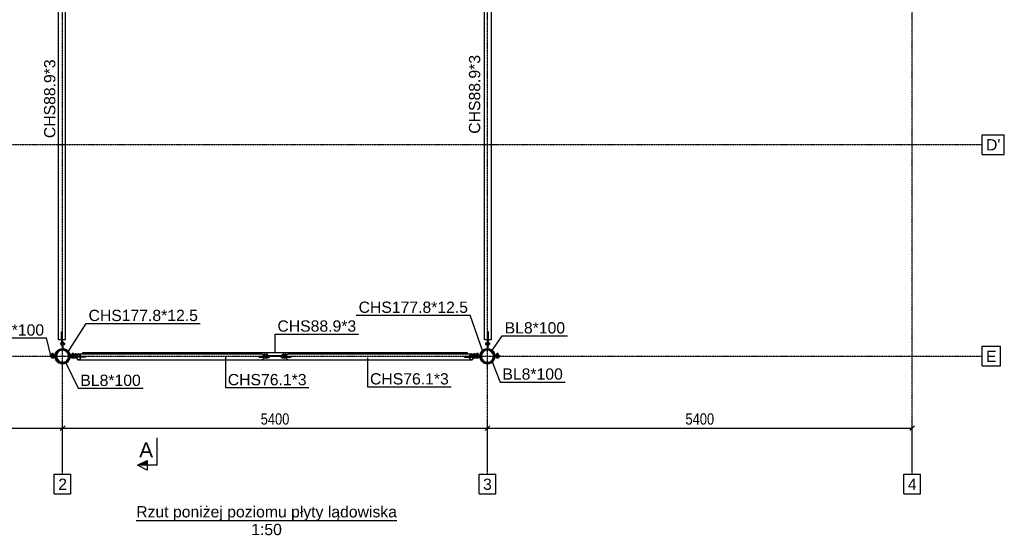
# Model space of a CAD drawing. Header units: millimetres. Extents: x 0 to 142951, y 0 to 27942.
# Tile 42 of 70: x 67802 to 80318, y 222 to 6777. Entities that reach past the tile are written whole.
import ezdxf

# ---------------------------------------------------------------- set-up
doc = ezdxf.new("R2010")
doc.units = ezdxf.units.MM
doc.linetypes.add('DXK_LINE_DOT3', pattern=[5.9187, 2.979, -0.9799, 0.9799, -0.9799])
doc.styles.add('Arial', font='ARIAL.TTF', dxfattribs={"height": 0.2})
doc.styles.add('Arial Narrow', font='ARIALN.TTF', dxfattribs={"height": 0.2})

# ---------------------------------------------------------------- blocks, each defined once
blk = doc.blocks.new('Unknown-11 - 42569')
at = {"color": 5}
blk.add_line((69283, 412), (72597, 412), dxfattribs=at)
at = {"color": 5, "style": 'Arial'}
for s, height, p in [('Rzut poniżej poziomu płyty lądowiska', 143.26, (69283, 450)), ('1:50', 143.3, (70745, 225))]:
    blk.add_text(s, height=height, dxfattribs=at).set_placement(p)
blk = doc.blocks.new('Part-43388 - 42569')
at = {"color": 7}
for p, q in [((73711, 2708), (73711, 8292)), ((73751, 8292), (73711, 8292)), ((73751, 8191), (73751, 8292)), ((73760, 8191), (73760, 8292)), ((73800, 8292), (73760, 8292)), ((73800, 2708), (73800, 8292)), ((73751, 8191), (73760, 8191)), ((73751, 2708), (73751, 2809)), ((73760, 2809), (73751, 2809)), ((73760, 2708), (73760, 2809)), ((73751, 2708), (73711, 2708)), ((73800, 2708), (73760, 2708))]:
    blk.add_line(p, q, dxfattribs=at)
blk = doc.blocks.new('Bolt-43398 - 42569')
at = {"color": 7}
for p, q in [((68544, 2526), (68537, 2526)), ((68537, 2526), (68537, 2521)), ((68543, 2531), (68559, 2531)), ((68543, 2526), (68543, 2531)), ((68559, 2531), (68559, 2528)), ((68537, 2485), (68537, 2486)), ((68544, 2485), (68544, 2486)), ((68558, 2485), (68558, 2486)), ((68565, 2485), (68565, 2486))]:
    blk.add_line(p, q, dxfattribs=at)
blk = doc.blocks.new('Part-42583 - 42569')
h = blk.add_hatch(color=6)
h.paths.add_polyline_path([(68437, 2500), (68434, 2523), (68425, 2544), (68411, 2563), (68392, 2577), (68371, 2586), (68348, 2589), (68325, 2586), (68303, 2577), (68285, 2563), (68271, 2544), (68262, 2523), (68259, 2500), (68262, 2477), (68271, 2456), (68285, 2437), (68303, 2423), (68325, 2414), (68348, 2411), (68371, 2414), (68392, 2423), (68411, 2437), (68425, 2456), (68434, 2477)])
h.paths.add_polyline_path([(68414, 2462), (68402, 2446), (68386, 2434), (68368, 2426), (68348, 2424), (68328, 2426), (68310, 2434), (68294, 2446), (68282, 2462), (68274, 2480), (68271, 2500), (68274, 2520), (68282, 2538), (68294, 2554), (68310, 2566), (68328, 2574), (68348, 2576), (68368, 2574), (68386, 2566), (68402, 2554), (68414, 2538), (68422, 2520), (68424, 2500), (68422, 2480)])
for radius, start, end in [(88.9, 15, 195), (88.9, 195, 15), (76.4, 165, 345), (76.4, 345, 165)]:
    blk.add_arc((68348, 2500), radius, start, end)
blk = doc.blocks.new('Part-42584 - 42569')
h = blk.add_hatch(color=6)
h.paths.add_polyline_path([(73837, 2500), (73834, 2523), (73825, 2544), (73811, 2563), (73792, 2577), (73771, 2586), (73748, 2589), (73725, 2586), (73703, 2577), (73685, 2563), (73671, 2544), (73662, 2523), (73659, 2500), (73662, 2477), (73671, 2456), (73685, 2437), (73703, 2423), (73725, 2414), (73748, 2411), (73771, 2414), (73792, 2423), (73811, 2437), (73825, 2456), (73834, 2477)])
h.paths.add_polyline_path([(73814, 2462), (73802, 2446), (73786, 2434), (73768, 2426), (73748, 2424), (73728, 2426), (73710, 2434), (73694, 2446), (73682, 2462), (73674, 2480), (73671, 2500), (73674, 2520), (73682, 2538), (73694, 2554), (73710, 2566), (73728, 2574), (73748, 2576), (73768, 2574), (73786, 2566), (73802, 2554), (73814, 2538), (73822, 2520), (73824, 2500), (73822, 2480)])
for radius, start, end in [(88.9, 15, 195), (88.9, 195, 15), (76.4, 165, 345), (76.4, 345, 165)]:
    blk.add_arc((73748, 2500), radius, start, end)
blk = doc.blocks.new('Bolt-43385 - 42569')
at = {"color": 7}
for p, q in [((73635, 2513), (73605, 2513)), ((73605, 2510), (73605, 2513)), ((73634, 2526), (73606, 2526)), ((73606, 2513), (73606, 2526)), ((73628, 2532), (73612, 2532)), ((73612, 2526), (73612, 2532)), ((73613, 2513), (73613, 2526)), ((73627, 2513), (73627, 2526)), ((73628, 2526), (73628, 2532)), ((73634, 2513), (73634, 2526)), ((73635, 2510), (73635, 2513)), ((73606, 2486), (73606, 2477)), ((73606, 2477), (73634, 2477)), ((73613, 2477), (73613, 2486)), ((73627, 2477), (73627, 2486)), ((73634, 2477), (73634, 2486))]:
    blk.add_line(p, q, dxfattribs=at)
blk = doc.blocks.new('Bolt-43186 - 42569')
at = {"color": 7}
for p, q in [((73591, 2520), (73564, 2520)), ((73564, 2520), (73564, 2514)), ((73585, 2528), (73570, 2528)), ((73570, 2520), (73570, 2528)), ((73574, 2510), (73574, 2520)), ((73586, 2528), (73585, 2528)), ((73586, 2520), (73586, 2528)), ((73587, 2510), (73587, 2520)), ((73591, 2510), (73591, 2520)), ((73621, 2520), (73594, 2520)), ((73594, 2520), (73594, 2510)), ((73615, 2528), (73599, 2528)), ((73599, 2520), (73599, 2528)), ((73603, 2510), (73603, 2520)), ((73615, 2528), (73615, 2528)), ((73615, 2520), (73615, 2528)), ((73617, 2510), (73617, 2520)), ((73621, 2510), (73621, 2520)), ((73563, 2485), (73563, 2486)), ((73591, 2473), (73567, 2473)), ((73592, 2483), (73570, 2483)), ((73574, 2473), (73574, 2483)), ((73586, 2494), (73586, 2496)), ((73587, 2473), (73587, 2483)), ((73591, 2483), (73591, 2473)), ((73592, 2483), (73592, 2486)), ((73593, 2483), (73593, 2486)), ((73622, 2483), (73593, 2483)), ((73594, 2473), (73594, 2483)), ((73621, 2473), (73594, 2473)), ((73603, 2473), (73603, 2483)), ((73617, 2473), (73617, 2483)), ((73621, 2483), (73621, 2473)), ((73622, 2483), (73622, 2486))]:
    blk.add_line(p, q, dxfattribs=at)
blk = doc.blocks.new('Bolt-43403 - 42569')
at = {"color": 7}
for p, q in [((68323, 2670), (68333, 2670)), ((68323, 2646), (68323, 2670)), ((68323, 2658), (68333, 2658)), ((68333, 2646), (68323, 2646)), ((68333, 2673), (68333, 2643)), ((68333, 2673), (68336, 2673)), ((68333, 2643), (68336, 2643)), ((68352, 2673), (68355, 2673)), ((68352, 2643), (68355, 2643)), ((68355, 2673), (68355, 2643)), ((68368, 2670), (68355, 2670)), ((68355, 2658), (68368, 2658)), ((68355, 2646), (68368, 2646)), ((68368, 2646), (68368, 2670)), ((68368, 2666), (68373, 2666)), ((68368, 2650), (68373, 2650)), ((68373, 2666), (68373, 2650))]:
    blk.add_line(p, q, dxfattribs=at)
blk = doc.blocks.new('Part-43383 - 42569')
at = {"color": 7}
for p, q in [((73566, 2510), (73645, 2510)), ((73648, 2511), (73645, 2510)), ((73651, 2513), (73648, 2511)), ((73653, 2517), (73651, 2513)), ((73652, 2504), (73658, 2509)), ((73653, 2517), (73654, 2525)), ((73654, 2525), (73663, 2549)), ((73658, 2509), (73661, 2516)), ((73661, 2523), (73670, 2545)), ((73661, 2516), (73661, 2523)), ((73663, 2549), (73679, 2569)), ((73670, 2545), (73685, 2563)), ((73679, 2569), (73699, 2584)), ((73685, 2563), (73703, 2577)), ((73699, 2584), (73723, 2594)), ((73703, 2577), (73725, 2586)), ((73723, 2594), (73748, 2597)), ((73725, 2586), (73748, 2589)), ((73748, 2597), (73773, 2594)), ((73748, 2589), (73771, 2586)), ((73771, 2586), (73793, 2577)), ((73773, 2594), (73797, 2584)), ((73793, 2577), (73811, 2563)), ((73797, 2584), (73817, 2569)), ((73825, 2545), (73811, 2563)), ((73832, 2549), (73817, 2569)), ((73834, 2523), (73825, 2545)), ((73842, 2525), (73832, 2549)), ((73835, 2516), (73834, 2523)), ((73835, 2516), (73838, 2509)), ((73838, 2509), (73844, 2504)), ((73843, 2517), (73842, 2525)), ((73844, 2513), (73843, 2517)), ((73847, 2511), (73844, 2513)), ((73844, 2504), (73851, 2502)), ((73851, 2510), (73847, 2511)), ((73851, 2510), (73906, 2510)), ((73906, 2510), (73906, 2502)), ((73851, 2502), (73906, 2502))]:
    blk.add_line(p, q, dxfattribs=at)
blk = doc.blocks.new('Part-42599 - 42569')
at = {"color": 7}
for p, q in [((68533, 2517), (68527, 2505)), ((68527, 2504), (68527, 2505)), ((68529, 2504), (68534, 2515)), ((68541, 2525), (68533, 2517)), ((68534, 2515), (68542, 2522)), ((68551, 2528), (68541, 2525)), ((68542, 2522), (68551, 2525)), ((68551, 2528), (70879, 2528)), ((68561, 2525), (68551, 2528)), ((68551, 2525), (68560, 2522)), ((68560, 2522), (68568, 2515)), ((68569, 2517), (68561, 2525)), ((68568, 2515), (68573, 2503)), ((68575, 2505), (68569, 2517)), ((68573, 2503), (68574, 2495)), ((68576, 2495), (68575, 2505)), ((70879, 2528), (70889, 2525)), ((70889, 2525), (70898, 2517)), ((70898, 2517), (70903, 2505)), ((70903, 2505), (70904, 2495)), ((68526, 2495), (68526, 2496)), ((68636, 2495), (68526, 2495)), ((68636, 2485), (68526, 2485)), ((68526, 2485), (68527, 2475)), ((68527, 2475), (68533, 2463)), ((68528, 2495), (68528, 2496)), ((68529, 2477), (68528, 2485)), ((68534, 2465), (68529, 2477)), ((68533, 2463), (68541, 2455)), ((68542, 2458), (68534, 2465)), ((68541, 2455), (68551, 2452)), ((68551, 2455), (68542, 2458)), ((68560, 2458), (68551, 2455)), ((68551, 2452), (68561, 2455)), ((68551, 2452), (70879, 2452)), ((68568, 2465), (68560, 2458)), ((68561, 2455), (68569, 2463)), ((68573, 2477), (68568, 2465)), ((68569, 2463), (68575, 2475)), ((68574, 2485), (68573, 2477)), ((68575, 2475), (68576, 2485)), ((68585, 2494), (68585, 2495)), ((68585, 2485), (68585, 2486)), ((68587, 2494), (68587, 2495)), ((68587, 2485), (68587, 2486)), ((68634, 2494), (68634, 2495)), ((68634, 2485), (68634, 2486)), ((68636, 2494), (68636, 2495)), ((68636, 2485), (68636, 2486)), ((70845, 2495), (70904, 2495)), ((70845, 2495), (70846, 2490)), ((70846, 2490), (70845, 2485)), ((70845, 2485), (70904, 2485)), ((70889, 2455), (70879, 2452)), ((70898, 2463), (70889, 2455)), ((70903, 2475), (70898, 2463)), ((70904, 2485), (70903, 2475))]:
    blk.add_line(p, q, dxfattribs=at)
blk = doc.blocks.new('Part-42600 - 42569')
at = {"color": 7}
for p, q in [((71191, 2495), (71193, 2505)), ((71193, 2505), (71198, 2517)), ((71198, 2517), (71206, 2525)), ((71206, 2525), (71216, 2528)), ((71216, 2528), (73545, 2528)), ((73521, 2505), (73520, 2495)), ((73526, 2517), (73521, 2505)), ((73522, 2495), (73523, 2503)), ((73523, 2503), (73528, 2515)), ((73535, 2525), (73526, 2517)), ((73528, 2515), (73536, 2522)), ((73545, 2528), (73535, 2525)), ((73536, 2522), (73545, 2525)), ((73555, 2525), (73545, 2528)), ((73545, 2525), (73554, 2522)), ((73554, 2522), (73562, 2515)), ((73563, 2517), (73555, 2525)), ((73562, 2515), (73566, 2504)), ((73569, 2505), (73563, 2517)), ((73569, 2504), (73569, 2505)), ((71191, 2495), (71251, 2495)), ((71191, 2485), (71251, 2485)), ((71193, 2475), (71191, 2485)), ((71198, 2463), (71193, 2475)), ((71206, 2455), (71198, 2463)), ((71216, 2452), (71206, 2455)), ((71216, 2452), (73545, 2452)), ((71250, 2490), (71251, 2495)), ((71251, 2485), (71250, 2490)), ((73570, 2495), (73460, 2495)), ((73460, 2494), (73460, 2495)), ((73460, 2485), (73460, 2486)), ((73570, 2485), (73460, 2485)), ((73462, 2494), (73462, 2495)), ((73462, 2485), (73462, 2486)), ((73508, 2494), (73508, 2495)), ((73508, 2485), (73508, 2486)), ((73511, 2494), (73510, 2495)), ((73510, 2485), (73511, 2486)), ((73520, 2485), (73521, 2475)), ((73521, 2475), (73526, 2463)), ((73523, 2477), (73522, 2485)), ((73528, 2465), (73523, 2477)), ((73526, 2463), (73535, 2455)), ((73536, 2458), (73528, 2465)), ((73535, 2455), (73545, 2452)), ((73545, 2455), (73536, 2458)), ((73554, 2458), (73545, 2455)), ((73545, 2452), (73555, 2455)), ((73562, 2465), (73554, 2458)), ((73555, 2455), (73563, 2463)), ((73567, 2477), (73562, 2465)), ((73563, 2463), (73569, 2475)), ((73568, 2485), (73567, 2477)), ((73568, 2495), (73568, 2496)), ((73569, 2475), (73570, 2485)), ((73570, 2495), (73570, 2496))]:
    blk.add_line(p, q, dxfattribs=at)
blk = doc.blocks.new('Part-43394 - 42569')
at = {"color": 7}
for p, q in [((68190, 2510), (68245, 2510)), ((68190, 2502), (68190, 2510)), ((68248, 2511), (68245, 2510)), ((68245, 2502), (68252, 2504)), ((68251, 2513), (68248, 2511)), ((68253, 2517), (68251, 2513)), ((68252, 2504), (68258, 2509)), ((68253, 2517), (68254, 2525)), ((68254, 2525), (68263, 2549)), ((68258, 2509), (68261, 2516)), ((68261, 2523), (68270, 2545)), ((68261, 2516), (68261, 2523)), ((68263, 2549), (68279, 2569)), ((68270, 2545), (68285, 2563)), ((68279, 2569), (68299, 2584)), ((68285, 2563), (68303, 2577)), ((68299, 2584), (68323, 2594)), ((68303, 2577), (68325, 2586)), ((68323, 2594), (68348, 2597)), ((68325, 2586), (68348, 2589)), ((68348, 2597), (68373, 2594)), ((68348, 2589), (68371, 2586)), ((68371, 2586), (68393, 2577)), ((68373, 2594), (68397, 2584)), ((68393, 2577), (68411, 2563)), ((68397, 2584), (68417, 2569)), ((68425, 2545), (68411, 2563)), ((68432, 2549), (68417, 2569)), ((68434, 2523), (68425, 2545)), ((68442, 2525), (68432, 2549)), ((68435, 2516), (68434, 2523)), ((68435, 2516), (68438, 2509)), ((68438, 2509), (68443, 2504)), ((68443, 2517), (68442, 2525)), ((68444, 2513), (68443, 2517)), ((68447, 2511), (68444, 2513)), ((68451, 2510), (68447, 2511)), ((68451, 2510), (68530, 2510)), ((68245, 2502), (68190, 2502))]:
    blk.add_line(p, q, dxfattribs=at)
blk = doc.blocks.new('Part-43401 - 42569')
at = {"color": 7}
for p, q in [((68344, 2688), (68344, 2598)), ((68344, 2688), (68352, 2688)), ((68352, 2688), (68352, 2598)), ((68344, 2598), (68352, 2598))]:
    blk.add_line(p, q, dxfattribs=at)
blk = doc.blocks.new('Part-43191 - 42569')
at = {"color": 7}
for p, q in [((73641, 2494), (73457, 2494)), ((73457, 2486), (73457, 2494)), ((73457, 2486), (73641, 2486)), ((73582, 2486), (73582, 2494)), ((73610, 2486), (73610, 2494)), ((73641, 2486), (73641, 2494))]:
    blk.add_line(p, q, dxfattribs=at)
blk = doc.blocks.new('Part-43391 - 42569')
at = {"color": 7}
for p, q in [((73752, 2628), (73752, 2808)), ((73752, 2808), (73760, 2808)), ((73760, 2628), (73760, 2808)), ((73752, 2628), (73760, 2628))]:
    blk.add_line(p, q, dxfattribs=at)
blk = doc.blocks.new('Part-43380 - 42569')
at = {"color": 7}
for p, q in [((73495, 2542), (68601, 2542)), ((68601, 2542), (68601, 2528)), ((73495, 2528), (73495, 2542)), ((70885, 2454), (71211, 2454))]:
    blk.add_line(p, q, dxfattribs=at)
blk = doc.blocks.new('Part-43187 - 42569')
at = {"color": 7}
for p, q in [((68437, 2496), (68437, 2504)), ((68437, 2504), (68563, 2504)), ((68447, 2496), (68447, 2504)), ((68563, 2496), (68563, 2504)), ((68563, 2496), (68437, 2496))]:
    blk.add_line(p, q, dxfattribs=at)
blk = doc.blocks.new('Part-43188 - 42569')
at = {"color": 7}
for p, q in [((68639, 2494), (68455, 2494)), ((68455, 2494), (68455, 2486)), ((68639, 2486), (68455, 2486)), ((68486, 2486), (68486, 2494)), ((68514, 2486), (68514, 2494)), ((68639, 2486), (68639, 2494))]:
    blk.add_line(p, q, dxfattribs=at)
blk = doc.blocks.new('Bolt-43189 - 42569')
at = {"color": 7}
for p, q in [((68503, 2507), (68474, 2507)), ((68474, 2504), (68474, 2507)), ((68475, 2520), (68502, 2520)), ((68475, 2507), (68475, 2520)), ((68496, 2528), (68481, 2528)), ((68481, 2520), (68481, 2528)), ((68484, 2507), (68484, 2520)), ((68496, 2520), (68496, 2528)), ((68498, 2507), (68498, 2520)), ((68502, 2520), (68502, 2507)), ((68533, 2507), (68503, 2507)), ((68503, 2504), (68503, 2507)), ((68503, 2504), (68503, 2507)), ((68504, 2520), (68531, 2520)), ((68504, 2507), (68504, 2520)), ((68526, 2528), (68510, 2528)), ((68510, 2520), (68510, 2528)), ((68514, 2507), (68514, 2520)), ((68526, 2520), (68526, 2528)), ((68527, 2507), (68527, 2520)), ((68531, 2520), (68531, 2507)), ((68533, 2504), (68533, 2507)), ((68474, 2483), (68474, 2486)), ((68503, 2483), (68474, 2483)), ((68475, 2473), (68475, 2483)), ((68502, 2473), (68475, 2473)), ((68481, 2494), (68481, 2496)), ((68484, 2473), (68484, 2483)), ((68496, 2494), (68496, 2496)), ((68498, 2473), (68498, 2483)), ((68502, 2473), (68502, 2483)), ((68503, 2483), (68503, 2486)), ((68503, 2483), (68503, 2486)), ((68533, 2483), (68503, 2483)), ((68504, 2473), (68504, 2483)), ((68531, 2473), (68504, 2473)), ((68510, 2494), (68510, 2496)), ((68514, 2473), (68514, 2483)), ((68526, 2494), (68526, 2496)), ((68527, 2473), (68527, 2483)), ((68531, 2473), (68531, 2483)), ((68533, 2483), (68533, 2486))]:
    blk.add_line(p, q, dxfattribs=at)
blk = doc.blocks.new('Part-43190 - 42569')
at = {"color": 7}
for p, q in [((73659, 2504), (73533, 2504)), ((73533, 2504), (73533, 2496)), ((73649, 2496), (73649, 2504)), ((73659, 2496), (73659, 2504)), ((73533, 2496), (73659, 2496))]:
    blk.add_line(p, q, dxfattribs=at)
blk = doc.blocks.new('Part-43399 - 42569')
at = {"color": 7}
for p, q in [((68295, 2708), (68295, 8292)), ((68335, 8292), (68295, 8292)), ((68335, 8191), (68335, 8292)), ((68344, 8191), (68344, 8292)), ((68384, 8292), (68344, 8292)), ((68384, 2708), (68384, 8292)), ((68335, 8191), (68344, 8191)), ((68335, 2708), (68335, 2809)), ((68344, 2809), (68335, 2809)), ((68344, 2708), (68344, 2809)), ((68335, 2708), (68295, 2708)), ((68384, 2708), (68344, 2708))]:
    blk.add_line(p, q, dxfattribs=at)
blk = doc.blocks.new('Bolt-43192 - 42569')
at = {"color": 7}
for p, q in [((73592, 2507), (73563, 2507)), ((73563, 2504), (73563, 2507)), ((73591, 2520), (73564, 2520)), ((73564, 2520), (73564, 2507)), ((73568, 2507), (73568, 2520)), ((73586, 2528), (73570, 2528)), ((73570, 2520), (73570, 2528)), ((73582, 2507), (73582, 2520)), ((73586, 2520), (73586, 2528)), ((73591, 2507), (73591, 2520)), ((73592, 2504), (73592, 2507)), ((73622, 2507), (73593, 2507)), ((73593, 2504), (73593, 2507)), ((73621, 2520), (73594, 2520)), ((73594, 2520), (73594, 2507)), ((73598, 2507), (73598, 2520)), ((73615, 2528), (73599, 2528)), ((73599, 2520), (73599, 2528)), ((73611, 2507), (73611, 2520)), ((73615, 2520), (73615, 2528)), ((73621, 2507), (73621, 2520)), ((73622, 2504), (73622, 2507)), ((73563, 2483), (73563, 2486)), ((73563, 2483), (73563, 2483)), ((73563, 2483), (73592, 2483)), ((73564, 2473), (73564, 2483)), ((73591, 2473), (73564, 2473)), ((73568, 2473), (73568, 2483)), ((73570, 2494), (73570, 2496)), ((73582, 2473), (73582, 2483)), ((73586, 2494), (73586, 2496)), ((73591, 2483), (73591, 2473)), ((73592, 2483), (73592, 2486)), ((73593, 2483), (73593, 2486)), ((73593, 2483), (73593, 2483)), ((73593, 2483), (73622, 2483)), ((73594, 2473), (73594, 2483)), ((73621, 2473), (73594, 2473)), ((73598, 2473), (73598, 2483)), ((73599, 2494), (73599, 2496)), ((73611, 2473), (73611, 2483)), ((73615, 2494), (73615, 2496)), ((73621, 2483), (73621, 2473)), ((73622, 2483), (73622, 2486))]:
    blk.add_line(p, q, dxfattribs=at)
blk = doc.blocks.new('Part-43382 - 42569')
at = {"color": 7}
for p, q in [((73590, 2494), (73590, 2496)), ((73641, 2490), (73645, 2490)), ((73645, 2490), (73648, 2489)), ((73648, 2489), (73651, 2487)), ((73651, 2487), (73653, 2483)), ((73658, 2491), (73652, 2496)), ((73654, 2475), (73653, 2483)), ((73663, 2451), (73654, 2475)), ((73661, 2484), (73658, 2491)), ((73661, 2477), (73661, 2484)), ((73670, 2455), (73661, 2477)), ((73679, 2431), (73663, 2451)), ((73685, 2437), (73670, 2455)), ((73679, 2431), (73699, 2416)), ((73685, 2437), (73703, 2423)), ((73699, 2416), (73723, 2406)), ((73703, 2423), (73725, 2414)), ((73723, 2406), (73748, 2403)), ((73725, 2414), (73748, 2411)), ((73748, 2411), (73771, 2414)), ((73748, 2403), (73773, 2406)), ((73771, 2414), (73793, 2423)), ((73773, 2406), (73797, 2416)), ((73793, 2423), (73811, 2437)), ((73797, 2416), (73817, 2431)), ((73811, 2437), (73825, 2455)), ((73817, 2431), (73832, 2451)), ((73825, 2455), (73834, 2477)), ((73832, 2451), (73842, 2475)), ((73834, 2477), (73835, 2484)), ((73838, 2491), (73835, 2484)), ((73844, 2496), (73838, 2491)), ((73842, 2475), (73843, 2483)), ((73843, 2483), (73844, 2487)), ((73851, 2498), (73844, 2496)), ((73844, 2487), (73847, 2489)), ((73847, 2489), (73851, 2490)), ((73851, 2498), (73906, 2498)), ((73851, 2490), (73906, 2490)), ((73906, 2498), (73906, 2490))]:
    blk.add_line(p, q, dxfattribs=at)
blk = doc.blocks.new('Bolt-43384 - 42569')
at = {"color": 7}
for p, q in [((73891, 2513), (73861, 2513)), ((73861, 2510), (73861, 2513)), ((73890, 2526), (73862, 2526)), ((73862, 2513), (73862, 2526)), ((73884, 2532), (73868, 2532)), ((73868, 2526), (73868, 2532)), ((73869, 2513), (73869, 2526)), ((73883, 2513), (73883, 2526)), ((73884, 2526), (73884, 2532)), ((73890, 2513), (73890, 2526)), ((73891, 2510), (73891, 2513)), ((73861, 2487), (73861, 2490)), ((73891, 2487), (73861, 2487)), ((73862, 2487), (73862, 2477)), ((73862, 2477), (73890, 2477)), ((73868, 2498), (73868, 2502)), ((73869, 2477), (73869, 2487)), ((73883, 2477), (73883, 2487)), ((73884, 2498), (73884, 2502)), ((73890, 2477), (73890, 2487)), ((73891, 2487), (73891, 2490))]:
    blk.add_line(p, q, dxfattribs=at)
blk = doc.blocks.new('Part-43386 - 42569')
at = {"color": 7}
blk.add_line((73575, 2494), (73575, 2496), dxfattribs=at)
blk = doc.blocks.new('Bolt-43387 - 42569')
at = {"color": 7}
for p, q in [((73537, 2531), (73553, 2531)), ((73537, 2528), (73537, 2531)), ((73552, 2526), (73559, 2526)), ((73553, 2531), (73553, 2526)), ((73559, 2526), (73559, 2521)), ((73531, 2485), (73531, 2486)), ((73538, 2485), (73538, 2486)), ((73552, 2485), (73552, 2486)), ((73559, 2485), (73559, 2486))]:
    blk.add_line(p, q, dxfattribs=at)
blk = doc.blocks.new('Part-43390 - 42569')
at = {"color": 7}
for p, q in [((73752, 2688), (73744, 2688)), ((73744, 2688), (73744, 2598)), ((73752, 2688), (73752, 2598)), ((73752, 2598), (73744, 2598))]:
    blk.add_line(p, q, dxfattribs=at)
blk = doc.blocks.new('Bolt-43392 - 42569')
at = {"color": 7}
for p, q in [((73723, 2666), (73723, 2650)), ((73723, 2666), (73728, 2666)), ((73723, 2650), (73728, 2650)), ((73728, 2646), (73728, 2670)), ((73728, 2670), (73741, 2670)), ((73728, 2658), (73741, 2658)), ((73728, 2646), (73741, 2646)), ((73741, 2673), (73741, 2643)), ((73741, 2673), (73744, 2673)), ((73741, 2643), (73744, 2643)), ((73760, 2673), (73763, 2673)), ((73760, 2643), (73763, 2643)), ((73763, 2673), (73763, 2643)), ((73763, 2670), (73773, 2670)), ((73763, 2658), (73773, 2658)), ((73763, 2646), (73773, 2646)), ((73773, 2670), (73773, 2646))]:
    blk.add_line(p, q, dxfattribs=at)
blk = doc.blocks.new('Part-43393 - 42569')
at = {"color": 7}
for p, q in [((68190, 2498), (68245, 2498)), ((68190, 2490), (68190, 2498)), ((68245, 2490), (68190, 2490)), ((68252, 2496), (68245, 2498)), ((68245, 2490), (68248, 2489)), ((68248, 2489), (68251, 2487)), ((68251, 2487), (68253, 2483)), ((68258, 2491), (68252, 2496)), ((68254, 2475), (68253, 2483)), ((68263, 2451), (68254, 2475)), ((68261, 2484), (68258, 2491)), ((68261, 2477), (68261, 2484)), ((68270, 2455), (68261, 2477)), ((68279, 2431), (68263, 2451)), ((68285, 2437), (68270, 2455)), ((68279, 2431), (68299, 2416)), ((68285, 2437), (68303, 2423)), ((68299, 2416), (68323, 2406)), ((68303, 2423), (68325, 2414)), ((68323, 2406), (68348, 2403)), ((68325, 2414), (68348, 2411)), ((68348, 2411), (68371, 2414)), ((68348, 2403), (68373, 2406)), ((68371, 2414), (68393, 2423)), ((68373, 2406), (68397, 2416)), ((68393, 2423), (68411, 2437)), ((68397, 2416), (68417, 2431)), ((68411, 2437), (68425, 2455)), ((68417, 2431), (68432, 2451)), ((68425, 2455), (68434, 2477)), ((68432, 2451), (68442, 2475)), ((68434, 2477), (68435, 2484)), ((68438, 2491), (68435, 2484)), ((68443, 2496), (68438, 2491)), ((68442, 2475), (68443, 2483)), ((68443, 2483), (68444, 2487)), ((68444, 2487), (68447, 2489)), ((68447, 2489), (68451, 2490)), ((68451, 2490), (68455, 2490)), ((68506, 2494), (68506, 2496))]:
    blk.add_line(p, q, dxfattribs=at)
blk = doc.blocks.new('Part-43395 - 42569')
at = {"color": 7}
blk.add_line((68521, 2494), (68521, 2496), dxfattribs=at)
blk = doc.blocks.new('Bolt-43396 - 42569')
at = {"color": 7}
for p, q in [((68235, 2513), (68205, 2513)), ((68205, 2510), (68205, 2513)), ((68234, 2526), (68206, 2526)), ((68206, 2513), (68206, 2526)), ((68228, 2532), (68212, 2532)), ((68212, 2526), (68212, 2532)), ((68213, 2513), (68213, 2526)), ((68227, 2513), (68227, 2526)), ((68228, 2526), (68228, 2532)), ((68234, 2513), (68234, 2526)), ((68235, 2510), (68235, 2513)), ((68205, 2487), (68205, 2490)), ((68235, 2487), (68205, 2487)), ((68206, 2487), (68206, 2477)), ((68206, 2477), (68234, 2477)), ((68212, 2498), (68212, 2502)), ((68213, 2477), (68213, 2487)), ((68227, 2477), (68227, 2487)), ((68228, 2498), (68228, 2502)), ((68234, 2477), (68234, 2487)), ((68235, 2487), (68235, 2490))]:
    blk.add_line(p, q, dxfattribs=at)
blk = doc.blocks.new('Bolt-43397 - 42569')
at = {"color": 7}
for p, q in [((68491, 2513), (68461, 2513)), ((68461, 2510), (68461, 2513)), ((68490, 2526), (68462, 2526)), ((68462, 2513), (68462, 2526)), ((68484, 2532), (68468, 2532)), ((68468, 2526), (68468, 2532)), ((68469, 2513), (68469, 2526)), ((68483, 2513), (68483, 2526)), ((68484, 2526), (68484, 2532)), ((68490, 2513), (68490, 2526)), ((68491, 2510), (68491, 2513)), ((68462, 2486), (68462, 2477)), ((68462, 2477), (68490, 2477)), ((68469, 2477), (68469, 2486)), ((68483, 2477), (68483, 2486)), ((68490, 2477), (68490, 2486))]:
    blk.add_line(p, q, dxfattribs=at)
blk = doc.blocks.new('Part-43402 - 42569')
at = {"color": 7}
for p, q in [((68336, 2628), (68336, 2808)), ((68336, 2808), (68344, 2808)), ((68344, 2628), (68344, 2808)), ((68336, 2628), (68344, 2628))]:
    blk.add_line(p, q, dxfattribs=at)
blk = doc.blocks.new('Bolt-43407 - 42569')
at = {"color": 7}
for p, q in [((68502, 2520), (68475, 2520)), ((68475, 2510), (68475, 2520)), ((68479, 2510), (68479, 2520)), ((68496, 2528), (68481, 2528)), ((68481, 2520), (68481, 2528)), ((68493, 2510), (68493, 2520)), ((68496, 2520), (68496, 2528)), ((68502, 2510), (68502, 2520)), ((68531, 2520), (68504, 2520)), ((68504, 2510), (68504, 2520)), ((68508, 2510), (68508, 2520)), ((68526, 2528), (68510, 2528)), ((68510, 2520), (68510, 2528)), ((68522, 2510), (68522, 2520)), ((68526, 2520), (68526, 2528)), ((68531, 2514), (68531, 2520)), ((68474, 2483), (68474, 2486)), ((68503, 2483), (68474, 2483)), ((68475, 2473), (68475, 2483)), ((68502, 2473), (68475, 2473)), ((68479, 2473), (68479, 2483)), ((68493, 2473), (68493, 2483)), ((68502, 2473), (68502, 2483)), ((68503, 2483), (68503, 2486)), ((68503, 2483), (68503, 2486)), ((68526, 2483), (68503, 2483)), ((68504, 2473), (68504, 2483)), ((68528, 2473), (68504, 2473)), ((68508, 2473), (68508, 2483)), ((68510, 2494), (68510, 2496)), ((68522, 2473), (68522, 2483)), ((68533, 2485), (68533, 2486))]:
    blk.add_line(p, q, dxfattribs=at)
blk = doc.blocks.new('Part-43409 - 42569')
at = {"color": 7}
for p, q in [((70861, 2495), (70861, 2494)), ((71192, 2502), (70904, 2502)), ((71172, 2494), (70923, 2494)), ((70927, 2494), (70927, 2502)), ((71169, 2494), (71169, 2502)), ((71234, 2494), (71234, 2495))]:
    blk.add_line(p, q, dxfattribs=at)
blk = doc.blocks.new('Part-43410 - 42569')
at = {"color": 7}
for p, q in [((71120, 2486), (71120, 2494)), ((71251, 2486), (71120, 2486)), ((71121, 2486), (71121, 2494)), ((71172, 2494), (71251, 2494)), ((71246, 2486), (71246, 2494))]:
    blk.add_line(p, q, dxfattribs=at)
blk = doc.blocks.new('Bolt-43411 - 42569')
at = {"color": 7}
for p, q in [((71169, 2505), (71139, 2505)), ((71139, 2502), (71139, 2505)), ((71167, 2518), (71140, 2518)), ((71140, 2505), (71140, 2518)), ((71145, 2505), (71145, 2518)), ((71162, 2523), (71146, 2523)), ((71146, 2518), (71146, 2523)), ((71158, 2505), (71158, 2518)), ((71162, 2518), (71162, 2523)), ((71167, 2505), (71167, 2518)), ((71193, 2505), (71169, 2505)), ((71169, 2502), (71169, 2505)), ((71169, 2502), (71169, 2505)), ((71197, 2518), (71170, 2518)), ((71170, 2505), (71170, 2518)), ((71174, 2505), (71174, 2518)), ((71191, 2523), (71176, 2523)), ((71176, 2518), (71176, 2523)), ((71187, 2505), (71187, 2518)), ((71191, 2518), (71191, 2523)), ((71197, 2514), (71197, 2518)), ((71139, 2483), (71139, 2486)), ((71169, 2483), (71139, 2483)), ((71140, 2473), (71140, 2483)), ((71167, 2473), (71140, 2473)), ((71145, 2473), (71145, 2483)), ((71158, 2473), (71158, 2483)), ((71167, 2473), (71167, 2483)), ((71169, 2483), (71169, 2486)), ((71169, 2483), (71169, 2486)), ((71191, 2483), (71169, 2483)), ((71170, 2473), (71170, 2483)), ((71194, 2473), (71170, 2473)), ((71174, 2473), (71174, 2483)), ((71187, 2473), (71187, 2483)), ((71198, 2485), (71198, 2486))]:
    blk.add_line(p, q, dxfattribs=at)
blk = doc.blocks.new('Part-43412 - 42569')
at = {"color": 7}
for p, q in [((70845, 2494), (70923, 2494)), ((70845, 2486), (70976, 2486)), ((70850, 2486), (70850, 2494)), ((70975, 2486), (70975, 2494)), ((70976, 2486), (70976, 2494))]:
    blk.add_line(p, q, dxfattribs=at)
blk = doc.blocks.new('Bolt-43413 - 42569')
at = {"color": 7}
for p, q in [((70926, 2518), (70899, 2518)), ((70899, 2518), (70899, 2514)), ((70927, 2505), (70903, 2505)), ((70920, 2523), (70905, 2523)), ((70905, 2518), (70905, 2523)), ((70908, 2505), (70908, 2518)), ((70920, 2523), (70920, 2523)), ((70920, 2518), (70920, 2523)), ((70922, 2505), (70922, 2518)), ((70926, 2505), (70926, 2518)), ((70956, 2505), (70927, 2505)), ((70927, 2505), (70927, 2505)), ((70927, 2502), (70927, 2505)), ((70927, 2502), (70927, 2505)), ((70955, 2518), (70928, 2518)), ((70928, 2518), (70928, 2505)), ((70949, 2523), (70934, 2523)), ((70934, 2518), (70934, 2523)), ((70938, 2505), (70938, 2518)), ((70950, 2523), (70949, 2523)), ((70950, 2518), (70950, 2523)), ((70951, 2505), (70951, 2518)), ((70955, 2505), (70955, 2518)), ((70956, 2505), (70956, 2505)), ((70956, 2502), (70956, 2505)), ((70898, 2485), (70898, 2486)), ((70926, 2473), (70902, 2473)), ((70927, 2483), (70904, 2483)), ((70908, 2473), (70908, 2483)), ((70922, 2473), (70922, 2483)), ((70926, 2483), (70926, 2473)), ((70927, 2483), (70927, 2486)), ((70927, 2483), (70927, 2486)), ((70956, 2483), (70927, 2483)), ((70928, 2473), (70928, 2483)), ((70955, 2473), (70928, 2473)), ((70938, 2473), (70938, 2483)), ((70951, 2473), (70951, 2483)), ((70955, 2483), (70955, 2473)), ((70956, 2483), (70956, 2486))]:
    blk.add_line(p, q, dxfattribs=at)
blk = doc.blocks.new('GridLine-43852 - 42569')
at = {"color": 6, "linetype": 'DXK_LINE_DOT3'}
blk.add_line((68348, 1000), (68348, 27692), dxfattribs=at)
at = {"color": 6}
for p, q in [((68242, 1000), (68453, 1000)), ((68242, 750), (68242, 1000)), ((68453, 750), (68453, 1000)), ((68242, 750), (68453, 750))]:
    blk.add_line(p, q, dxfattribs=at)
at = {"color": 7, "style": 'Arial'}
blk.add_text('2', height=143, dxfattribs=at).set_placement((68292, 800))
blk = doc.blocks.new('GridLine-43854 - 42569')
at = {"color": 6, "linetype": 'DXK_LINE_DOT3'}
blk.add_line((79148, 1000), (79148, 27692), dxfattribs=at)
at = {"color": 6}
for p, q in [((79042, 1000), (79253, 1000)), ((79042, 750), (79042, 1000)), ((79253, 750), (79253, 1000)), ((79042, 750), (79253, 750))]:
    blk.add_line(p, q, dxfattribs=at)
at = {"color": 7, "style": 'Arial'}
blk.add_text('4', height=143, dxfattribs=at).set_placement((79092, 800))
blk = doc.blocks.new('GridLine-43858 - 42569')
at = {"color": 6}
for p, q in [((80036, 5315), (80318, 5315)), ((80036, 5065), (80036, 5315)), ((80318, 5065), (80318, 5315)), ((80036, 5065), (80318, 5065))]:
    blk.add_line(p, q, dxfattribs=at)
at = {"color": 6, "linetype": 'DXK_LINE_DOT3'}
blk.add_line((61305, 5190), (80036, 5190), dxfattribs=at)
at = {"color": 7, "style": 'Arial'}
blk.add_text("D'", height=143.3, dxfattribs=at).set_placement((80086, 5115))
blk = doc.blocks.new('GridLine-43853 - 42569')
at = {"color": 6, "linetype": 'DXK_LINE_DOT3'}
blk.add_line((73748, 1000), (73748, 27692), dxfattribs=at)
at = {"color": 6}
for p, q in [((73642, 1000), (73853, 1000)), ((73642, 750), (73642, 1000)), ((73853, 750), (73853, 1000)), ((73642, 750), (73853, 750))]:
    blk.add_line(p, q, dxfattribs=at)
at = {"color": 7, "style": 'Arial'}
blk.add_text('3', height=143, dxfattribs=at).set_placement((73692, 800))
blk = doc.blocks.new('GridLine-43857 - 42569')
at = {"color": 6}
for p, q in [((80036, 2625), (80269, 2625)), ((80036, 2375), (80036, 2625)), ((80269, 2375), (80269, 2625)), ((80036, 2375), (80269, 2375))]:
    blk.add_line(p, q, dxfattribs=at)
at = {"color": 6, "linetype": 'DXK_LINE_DOT3'}
blk.add_line((61305, 2500), (80036, 2500), dxfattribs=at)
at = {"color": 7, "style": 'Arial'}
blk.add_text('E', height=143, dxfattribs=at).set_placement((80086, 2425))
blk = doc.blocks.new('StraightDimension-81649 - 42569')
at = {"color": 174}
for p, q in [((62948, 1050), (62948, 1705)), ((68348, 1050), (68348, 1705)), ((62978, 1615), (62918, 1555)), ((62948, 1585), (68348, 1585)), ((68318, 1555), (68378, 1615))]:
    blk.add_line(p, q, dxfattribs=at)
at = {"color": 30, "style": 'Arial Narrow'}
blk.add_text('5400', height=143.2, dxfattribs=at).set_placement((65465, 1630))
blk = doc.blocks.new('StraightDimension-81647 - 42569')
at = {"color": 174}
for p, q in [((73748, 1050), (73748, 1705)), ((79148, 1050), (79148, 1705)), ((73778, 1615), (73718, 1555)), ((73748, 1585), (79148, 1585)), ((79118, 1555), (79178, 1615))]:
    blk.add_line(p, q, dxfattribs=at)
at = {"color": 30, "style": 'Arial Narrow'}
blk.add_text('5400', height=143.2, dxfattribs=at).set_placement((76265, 1630))
blk = doc.blocks.new('StraightDimension-81648 - 42569')
at = {"color": 174}
for p, q in [((68348, 1050), (68348, 1705)), ((73748, 1050), (73748, 1705)), ((68378, 1615), (68318, 1555)), ((68348, 1585), (73748, 1585)), ((73718, 1555), (73778, 1615))]:
    blk.add_line(p, q, dxfattribs=at)
at = {"color": 30, "style": 'Arial Narrow'}
blk.add_text('5400', height=143.2, dxfattribs=at).set_placement((70865, 1630))
blk = doc.blocks.new('Mark-44585 - 42569')
at = {"color": 136}
for p, q in [((68387, 2417), (68543, 2091)), ((68543, 2091), (69371, 2091))]:
    blk.add_line(p, q, dxfattribs=at)
at = {"color": 30, "style": 'Arial'}
blk.add_text('BL8*100', height=143.3, dxfattribs=at).set_placement((68573, 2121))
blk = doc.blocks.new('Mark-44150 - 42569')
at = {"color": 136}
for p, q in [((68411, 2544), (68647, 2916)), ((68647, 2916), (70097, 2916))]:
    blk.add_line(p, q, dxfattribs=at)
at = {"color": 96, "style": 'Arial'}
blk.add_text('CHS177.8*12.5', height=143.26, dxfattribs=at).set_placement((68677, 2946))
blk = doc.blocks.new('Mark-44586 - 42569')
at = {"color": 136}
for p in [(67314, 2731), (68197, 2505)]:
    blk.add_line(p, (68142, 2731), dxfattribs=at)
at = {"color": 30, "style": 'Arial'}
blk.add_text('BL8*100', height=143.3, dxfattribs=at).set_placement((67344, 2761))
blk = doc.blocks.new('Mark-44582 - 42569')
at = {"color": 30, "style": 'Arial'}
blk.add_text('CHS88.9*3', height=143.3, rotation=90.0002, dxfattribs=at).set_placement((73656, 5327))
blk = doc.blocks.new('Mark-44580 - 42569')
at = {"color": 136}
for p, q in [((73810, 2570), (73937, 2758)), ((73937, 2758), (74765, 2758))]:
    blk.add_line(p, q, dxfattribs=at)
at = {"color": 30, "style": 'Arial'}
blk.add_text('BL8*100', height=143.3, dxfattribs=at).set_placement((73967, 2788))
blk = doc.blocks.new('Mark-44151 - 42569')
at = {"color": 136}
for p in [(72080, 3020), (73689, 2558)]:
    blk.add_line(p, (73530, 3020), dxfattribs=at)
at = {"color": 96, "style": 'Arial'}
blk.add_text('CHS177.8*12.5', height=143.26, dxfattribs=at).set_placement((72110, 3050))
blk = doc.blocks.new('Mark-44166 - 42569')
at = {"color": 136}
for p, q in [((70417, 2490), (70417, 2100)), ((70417, 2100), (71478, 2100))]:
    blk.add_line(p, q, dxfattribs=at)
at = {"color": 30, "style": 'Arial'}
blk.add_text('CHS76.1*3', height=143.3, dxfattribs=at).set_placement((70447, 2130))
blk = doc.blocks.new('Mark-44167 - 42569')
at = {"color": 136}
for p, q in [((72225, 2479), (72225, 2110)), ((72225, 2110), (73286, 2110))]:
    blk.add_line(p, q, dxfattribs=at)
at = {"color": 30, "style": 'Arial'}
blk.add_text('CHS76.1*3', height=143.3, dxfattribs=at).set_placement((72255, 2140))
blk = doc.blocks.new('Mark-81558 - 42569')
at = {"color": 136}
for p, q in [((71048, 2542), (71048, 2781)), ((71048, 2781), (72109, 2781))]:
    blk.add_line(p, q, dxfattribs=at)
at = {"color": 30, "style": 'Arial'}
blk.add_text('CHS88.9*3', height=143.3, dxfattribs=at).set_placement((71078, 2811))
blk = doc.blocks.new('Mark-44579 - 42569')
at = {"color": 136}
for p, q in [((73807, 2428), (73908, 2171)), ((73908, 2171), (74735, 2171))]:
    blk.add_line(p, q, dxfattribs=at)
at = {"color": 30, "style": 'Arial'}
blk.add_text('BL8*100', height=143.3, dxfattribs=at).set_placement((73938, 2201))
blk = doc.blocks.new('Mark-44588 - 42569')
at = {"color": 30, "style": 'Arial'}
blk.add_text('CHS88.9*3', height=143.3, rotation=90.0002, dxfattribs=at).set_placement((68255, 5271))
blk = doc.blocks.new('SectionMark-82415 - 42569')
blk.add_hatch(color=5).paths.add_polyline_path([(69423, 1175), (69423, 1112), (69298, 1112)])
at = {"color": 5}
for p, q in [((69548, 1112), (69548, 1462)), ((69298, 1112), (69423, 1175)), ((69423, 1175), (69423, 1050)), ((69548, 1112), (69298, 1112)), ((69423, 1050), (69298, 1112))]:
    blk.add_line(p, q, dxfattribs=at)
at = {"color": 5, "style": 'Arial'}
blk.add_text('A', height=191, dxfattribs=at).set_placement((69320, 1212))

msp = doc.modelspace()

# ---------------------------------------------------------------- block references
for name in ['GridLine-43852 - 42569', 'GridLine-43853 - 42569', 'GridLine-43854 - 42569', 'SectionMark-82415 - 42569', 'Part-43399 - 42569', 'Part-43388 - 42569', 'Mark-44588 - 42569', 'Mark-44582 - 42569', 'GridLine-43858 - 42569', 'Mark-44151 - 42569', 'Mark-44150 - 42569', 'Mark-44586 - 42569', 'Mark-81558 - 42569', 'Mark-44580 - 42569', 'Part-43402 - 42569', 'Part-43391 - 42569', 'Bolt-43403 - 42569', 'Part-43401 - 42569', 'Bolt-43392 - 42569', 'Part-43390 - 42569', 'GridLine-43857 - 42569', 'Part-43394 - 42569', 'Bolt-43396 - 42569', 'Part-42583 - 42569', 'Part-43187 - 42569', 'Bolt-43397 - 42569', 'Bolt-43189 - 42569', 'Bolt-43407 - 42569', 'Part-42599 - 42569', 'Bolt-43398 - 42569', 'Part-43380 - 42569', 'Bolt-43413 - 42569', 'Bolt-43411 - 42569', 'Part-42600 - 42569', 'Bolt-43387 - 42569', 'Part-43190 - 42569', 'Bolt-43186 - 42569', 'Bolt-43192 - 42569', 'Part-43383 - 42569', 'Bolt-43385 - 42569', 'Part-42584 - 42569', 'Bolt-43384 - 42569', 'Part-43393 - 42569', 'Mark-44585 - 42569', 'Part-43188 - 42569', 'Part-43395 - 42569', 'Mark-44166 - 42569', 'Part-43412 - 42569', 'Part-43409 - 42569', 'Part-43410 - 42569', 'Mark-44167 - 42569', 'Part-43191 - 42569', 'Part-43386 - 42569', 'Part-43382 - 42569', 'Mark-44579 - 42569', 'StraightDimension-81649 - 42569', 'StraightDimension-81648 - 42569', 'StraightDimension-81647 - 42569', 'Unknown-11 - 42569']:
    msp.add_blockref(name, (0, 0))

doc.saveas('drawing.dxf')
